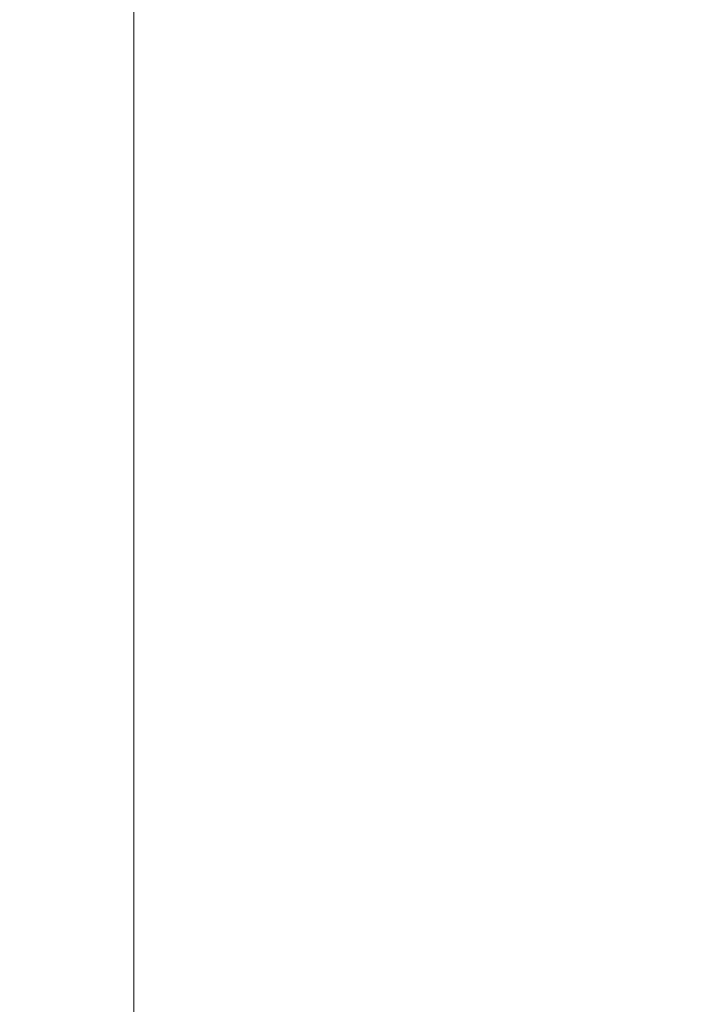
# Model space of a CAD drawing. Header units: centimetres. Extents: x -44.1 to 45.2, y 4.2 to 6.
# Tile 99 of 256: x -43.9377 to -43.8591, y 5.7751 to 5.8876. Entities that reach past the tile are written whole.
import ezdxf

# ---------------------------------------------------------------- set-up
doc = ezdxf.new("R2010")
doc.units = ezdxf.units.CM
doc.header["$LTSCALE"] = 2.54
doc.layers.add('Lucido design-1', color=7, linetype='Continuous')

# ---------------------------------------------------------------- blocks, each defined once
blk = doc.blocks.new('Gruppo-4-1')
at = {"color": 7, "linetype": 'Continuous', "lineweight": 9}
for points, invisible_edges in [([(-43.9355, 5.90009, -2312.32243), (-43.94115, 5.90009, -2312.32265), (-43.94126, 4.30009, -2312.32266), (-43.9355, 4.30009, -2312.32243)], 10), ([(-43.9355, 4.30009, -2313.12191), (-43.94115, 4.30009, -2313.12169), (-43.94126, 5.90009, -2313.12168), (-43.9355, 5.90009, -2313.12191)], 10), ([(-43.9355, 4.30009, -2312.32243), (-43.93043, 4.30009, -2312.32223), (-43.93043, 5.90009, -2312.32223), (-43.9355, 5.90009, -2312.32243)], 10), ([(-43.9355, 5.90009, -2313.12191), (-43.93043, 5.90009, -2313.12211), (-43.93043, 4.30009, -2313.12211), (-43.9355, 4.30009, -2313.12191)], 10), ([(-43.93043, 5.90009, -2312.32223), (-43.93043, 4.30009, -2312.32223), (-43.92471, 4.30009, -2312.32217), (-43.92471, 5.90009, -2312.32217)], 1), ([(-43.93043, 4.30009, -2313.12211), (-43.93043, 5.90009, -2313.12211), (-43.92471, 5.90009, -2313.12217), (-43.92471, 4.30009, -2313.12217)], 1), ([(-43.92471, 4.30009, -2313.12217), (-14.26973, 5.90009, -2313.12217), (-14.26973, 4.70009, -2313.12217)], 9), ([(-43.92471, 4.30009, -2313.12217), (-43.92471, 5.90009, -2313.12217), (-14.26973, 5.90009, -2313.12217)], 8)]:
    blk.add_3dface(points, dxfattribs=dict(at, invisible_edges=invisible_edges))
blk.add_3dface([(-43.92471, 5.90009, -2312.32217), (-43.92471, 4.30009, -2312.32217), (45.04021, 4.30009, -2312.32217), (45.04021, 5.90009, -2312.32217)], dxfattribs=at)
blk = doc.blocks.new('Gruppo-5-1')
at = {"color": 7}
blk.add_blockref('Gruppo-4-1', (0, 0), dxfattribs=at)

msp = doc.modelspace()

# ---------------------------------------------------------------- block references
at = {"layer": 'Lucido design-1', "color": 7}
msp.add_blockref('Gruppo-5-1', (0, 0), dxfattribs=at)

doc.saveas('drawing.dxf')
